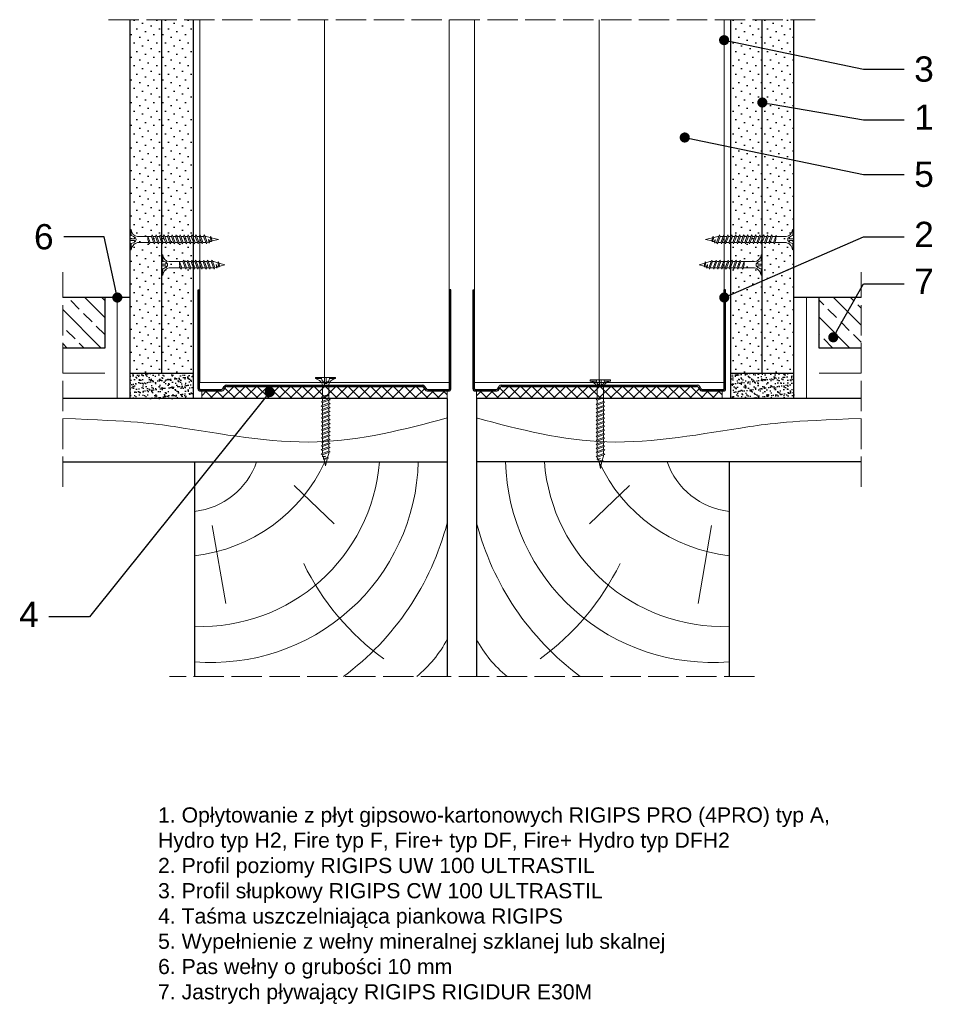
# Model space of a CAD drawing. Header units: millimetres. Extents: x 1481 to 3044, y 214 to 603.
# Tile 2 of 2: x 2683 to 3044, y 214 to 603. Entities that reach past the tile are written whole.
import ezdxf
from ezdxf import colors
from ezdxf.entities.mleader import LeaderData, LeaderLine
from ezdxf.math import Vec2, Vec3

# ---------------------------------------------------------------- set-up
doc = ezdxf.new("R2010")
doc.units = ezdxf.units.MM
doc.linetypes.add('ACAD_ISO02W100', pattern=[15, 12, -3])
for name, color, linetype, lineweight in [('_ISOVER WELNA', 7, 'BATTING', 9), ('_RIGIPS AKCESORIA', 7, 'Continuous', 18), ('_RIGIPS G-K', 7, 'Continuous', 25), ('_RIGIPS PROFIL', 7, 'Continuous', 18), ('KRESKOWANIE', 7, 'Continuous', 9), ('OPISY', 7, 'Continuous', 9), ('PRZERYWANA', 7, 'ACAD_ISO02W100', 9)]:
    doc.layers.add(name, color=color, linetype=linetype, lineweight=lineweight)
doc.styles.get("Standard").update_dxf_attribs({"font": 'arial.ttf'})
doc.linetypes.add('BATTING', pattern='A,0.00254,-2.54,[134,ltypeshp.shx,S=2.54,R=0,X=-2.54,Y=0],-5.08,[134,ltypeshp.shx,S=2.54,R=180,X=2.54,Y=0],-2.54', length=10.16254)

# ---------------------------------------------------------------- blocks, each defined once
blk = doc.blocks.new('UW 100 ULTRASTIL')
h = blk.add_hatch()
h.set_pattern_fill('ANSI31', color=256, scale=0.5, style=0)
h.paths.add_polyline_path([(166.82, 2.35), (89.14, 2.35, 0.286951), (88.24, 1.79), (87.91, 1.11, -0.286951), (87.01, 0.55), (78.78, 0.55, -0.414214), (78.53, 0.8), (78.53, 40), (77.98, 40), (77.98, 0.8, 0.414214), (78.78, 0), (87.35, 0, 0.286951), (88.25, 0.56), (88.58, 1.24, -0.286951), (89.48, 1.8), (166.48, 1.8, -0.286951), (167.38, 1.24), (167.71, 0.56, 0.286951), (168.61, 0), (177.18, 0, 0.414214), (177.98, 0.8), (177.98, 40), (177.43, 40), (177.43, 0.8, -0.414214), (177.18, 0.55), (168.95, 0.55, -0.286951), (168.05, 1.11), (167.72, 1.79, 0.286951)])
for p, q in [((77.98, 0.8), (77.98, 40)), ((77.98, 40), (78.53, 40)), ((78.53, 0.8), (78.53, 40)), ((177.43, 0.8), (177.43, 40)), ((177.98, 40), (177.43, 40)), ((177.98, 0.8), (177.98, 40)), ((78.78, 0.55), (87.01, 0.55)), ((78.78, 0), (87.35, 0)), ((87.91, 1.11), (88.24, 1.79)), ((88.25, 0.56), (88.58, 1.24)), ((89.14, 2.35), (166.82, 2.35)), ((89.48, 1.8), (166.48, 1.8)), ((167.71, 0.56), (167.38, 1.24)), ((168.05, 1.11), (167.72, 1.79)), ((168.61, 0), (177.18, 0)), ((168.95, 0.55), (177.18, 0.55))]:
    blk.add_line(p, q)
for centre, radius, start, end in [((78.78, 0.8), 0.8, 180, 270), ((78.78, 0.8), 0.25, 180, 270), ((87.01, 1.55), 1, 270, 334.0435), ((87.35, 1), 1, 270, 334.0435), ((89.14, 1.35), 1, 90, 154.0435), ((89.48, 0.8), 1, 90, 154.0435), ((166.48, 0.8), 1, 25.9565, 90), ((166.82, 1.35), 1, 25.9565, 90), ((168.61, 1), 1, 205.9565, 270), ((168.95, 1.55), 1, 205.9565, 270), ((177.18, 0.8), 0.8, 270, 0), ((177.18, 0.8), 0.25, 270, 0)]:
    blk.add_arc(centre, radius, start, end)
blk = doc.blocks.new('TN 25')
at = {"layer": '_RIGIPS AKCESORIA'}
for p, q in [((0, -0.84), (0, 7.16)), ((0, 7.16), (0.46, 7.16)), ((0.46, 4.78), (0, 4.78)), ((0.46, 7.16), (0.46, 4.78)), ((1.77, 3.5), (1.77, 4.2)), ((3.02, 4.46), (8.47, 4.46)), ((7.12, 4.46), (7.12, 3.18)), ((8.03, 2.01), (7.12, 4.46)), ((8.47, 4.46), (8.79, 5)), ((9.61, 1.51), (8.47, 4.46)), ((8.79, 5), (9.93, 2.01)), ((9, 4.46), (10.1, 4.46)), ((10.1, 4.46), (10.41, 5)), ((11.23, 1.51), (10.1, 4.46)), ((10.41, 5), (11.56, 2.01)), ((10.62, 4.46), (11.67, 4.46)), ((11.67, 4.46), (11.99, 5)), ((12.81, 1.51), (11.67, 4.46)), ((11.99, 5), (13.14, 2.01)), ((12.2, 4.46), (13.21, 4.46)), ((13.21, 4.46), (13.52, 5)), ((14.34, 1.51), (13.21, 4.46)), ((13.52, 5), (14.67, 2.01)), ((13.73, 4.46), (14.8, 4.46)), ((14.8, 4.46), (15.12, 5)), ((15.94, 1.51), (14.8, 4.46)), ((15.12, 5), (16.26, 2.01)), ((15.33, 4.46), (16.42, 4.46)), ((16.42, 4.46), (16.73, 5)), ((17.55, 1.51), (16.42, 4.46)), ((16.73, 5), (17.88, 2.01)), ((16.94, 4.46), (17.99, 4.46)), ((17.99, 4.46), (18.31, 5)), ((19.13, 1.51), (17.99, 4.46)), ((18.31, 5), (19.45, 2.01)), ((18.52, 4.46), (19.68, 4.46)), ((19.68, 4.46), (20, 5)), ((20.82, 1.51), (19.68, 4.46)), ((20, 5), (21.14, 2.01)), ((20.21, 4.46), (20.7, 4.46)), ((20.7, 4.46), (22.28, 3.98)), ((22.28, 3.98), (22.56, 4.37)), ((22.7, 2.36), (22.28, 3.98)), ((22.56, 4.37), (23.03, 2.71)), ((0, 3.5), (1.77, 3.5)), ((0, 2.83), (1.77, 2.83)), ((0.46, 1.64), (0, 1.64)), ((0.46, -0.84), (0.46, 1.64)), ((1.77, 2.83), (1.77, 2.18)), ((7.49, 2.01), (3.55, 2.01)), ((7.12, 3.18), (7.65, 1.53)), ((7.65, 1.53), (8.03, 2.01)), ((9.41, 2.01), (8.03, 2.01)), ((9.93, 2.01), (9.61, 1.51)), ((11.04, 2.01), (9.93, 2.01)), ((11.56, 2.01), (11.23, 1.51)), ((12.61, 2.01), (11.56, 2.01)), ((13.14, 2.01), (12.81, 1.51)), ((14.15, 2.01), (13.14, 2.01)), ((14.67, 2.01), (14.34, 1.51)), ((15.74, 2.01), (14.67, 2.01)), ((16.26, 2.01), (15.94, 1.51)), ((17.36, 2.01), (16.26, 2.01)), ((17.88, 2.01), (17.55, 1.51)), ((18.93, 2.01), (17.88, 2.01)), ((19.45, 2.01), (19.13, 1.51)), ((19.45, 2.01), (20.62, 2.01)), ((21.14, 2.01), (20.82, 1.51)), ((21.14, 2.01), (21.81, 2.12)), ((21.85, 1.83), (21.67, 3.28)), ((21.67, 3.28), (22.14, 2.4)), ((22.14, 2.4), (21.85, 1.83)), ((22.7, 2.36), (22.14, 2.4)), ((23.03, 2.71), (22.7, 2.36)), ((22.71, 3.85), (25, 3.24)), ((25, 3.24), (23.03, 2.71)), ((0, -0.84), (0.46, -0.84))]:
    blk.add_line(p, q, dxfattribs=at)
for centre, major_axis, ratio, start_param, end_param in [((3.09, 7.67), (0.17, 3.2), 0.826134, 1.773653, 3.180586), ((-0.04, 0.9), (0, 3.93), 0.848176, -0.720942, -0.151112), ((3.37, -1.57), (0.28, 3.57), 0.832181, 0.035984, 1.430787), ((-2.73, 15.91), (0, 14.76), 0.848176, 3.399396, 3.475072), ((0.59, 4.62), (0, 2.81), 0.848176, 3.475072, 3.862535), ((1.66, 3.18), (0, 0.895), 0.848176, -1.552777, -0.720942), ((1.66, 3.18), (0, 0.895), 0.848176, 3.862535, 4.730408)]:
    blk.add_ellipse(centre, major_axis=major_axis, ratio=ratio, start_param=start_param, end_param=end_param, dxfattribs=at)
blk = doc.blocks.new('TN 35')
at = {"layer": '_RIGIPS AKCESORIA'}
for p, q in [((0, -0.84), (0, 7.16)), ((0, 7.16), (0.46, 7.16)), ((0.46, 4.78), (0, 4.78)), ((0.46, 7.16), (0.46, 4.78)), ((1.77, 3.5), (1.77, 4.2)), ((3.02, 4.46), (8.47, 4.46)), ((7.12, 4.46), (7.12, 3.18)), ((8.03, 2.01), (7.12, 4.46)), ((8.47, 4.46), (8.79, 5)), ((9.61, 1.51), (8.47, 4.46)), ((8.79, 5), (9.93, 2.01)), ((9, 4.46), (10.1, 4.46)), ((10.1, 4.46), (10.41, 5)), ((11.23, 1.51), (10.1, 4.46)), ((10.41, 5), (11.56, 2.01)), ((10.62, 4.46), (11.67, 4.46)), ((11.67, 4.46), (11.99, 5)), ((12.81, 1.51), (11.67, 4.46)), ((11.99, 5), (13.14, 2.01)), ((12.2, 4.46), (13.21, 4.46)), ((13.21, 4.46), (13.52, 5)), ((14.34, 1.51), (13.21, 4.46)), ((13.52, 5), (14.67, 2.01)), ((13.73, 4.46), (14.8, 4.46)), ((14.8, 4.46), (15.12, 5)), ((15.94, 1.51), (14.8, 4.46)), ((15.12, 5), (16.26, 2.01)), ((15.33, 4.46), (16.42, 4.46)), ((16.42, 4.46), (16.73, 5)), ((17.55, 1.51), (16.42, 4.46)), ((16.73, 5), (17.88, 2.01)), ((16.94, 4.46), (17.99, 4.46)), ((17.99, 4.46), (18.31, 5)), ((19.13, 1.51), (17.99, 4.46)), ((18.31, 5), (19.45, 2.01)), ((18.52, 4.46), (19.57, 4.46)), ((19.57, 4.46), (19.88, 5)), ((20.7, 1.51), (19.57, 4.46)), ((19.88, 5), (21.03, 2.01)), ((20.09, 4.46), (21.14, 4.46)), ((21.14, 4.46), (21.46, 5)), ((22.28, 1.51), (21.14, 4.46)), ((21.46, 5), (22.6, 2.01)), ((21.67, 4.46), (22.72, 4.46)), ((22.72, 4.46), (23.03, 5)), ((23.85, 1.51), (22.72, 4.46)), ((23.03, 5), (24.18, 2.01)), ((23.24, 4.46), (24.29, 4.46)), ((24.29, 4.46), (24.61, 5)), ((25.43, 1.51), (24.29, 4.46)), ((24.61, 5), (25.75, 2.01)), ((24.81, 4.46), (25.87, 4.46)), ((25.87, 4.46), (26.18, 5)), ((27, 1.51), (25.87, 4.46)), ((26.18, 5), (27.33, 2.01)), ((26.39, 4.46), (27.44, 4.46)), ((27.44, 4.46), (27.76, 5)), ((28.58, 1.51), (27.44, 4.46)), ((27.76, 5), (28.9, 2.01)), ((27.96, 4.46), (29.13, 4.46)), ((29.13, 4.46), (29.45, 5)), ((30.27, 1.51), (29.13, 4.46)), ((29.45, 5), (30.59, 2.01)), ((29.65, 4.46), (30.15, 4.46)), ((30.15, 4.46), (31.73, 3.98)), ((31.73, 3.98), (32.01, 4.37)), ((32.15, 2.36), (31.73, 3.98)), ((32.01, 4.37), (32.48, 2.71)), ((0, 3.5), (1.77, 3.5)), ((0, 2.83), (1.77, 2.83)), ((0.46, 1.64), (0, 1.64)), ((0.46, -0.84), (0.46, 1.64)), ((1.77, 2.83), (1.77, 2.18)), ((7.49, 2.01), (3.55, 2.01)), ((7.12, 3.18), (7.65, 1.53)), ((7.65, 1.53), (8.03, 2.01)), ((9.41, 2.01), (8.03, 2.01)), ((9.93, 2.01), (9.61, 1.51)), ((11.04, 2.01), (9.93, 2.01)), ((11.56, 2.01), (11.23, 1.51)), ((12.61, 2.01), (11.56, 2.01)), ((13.14, 2.01), (12.81, 1.51)), ((14.15, 2.01), (13.14, 2.01)), ((14.67, 2.01), (14.34, 1.51)), ((15.74, 2.01), (14.67, 2.01)), ((16.26, 2.01), (15.94, 1.51)), ((17.36, 2.01), (16.26, 2.01)), ((17.88, 2.01), (17.55, 1.51)), ((18.93, 2.01), (17.84, 2.01)), ((19.45, 2.01), (19.13, 1.51)), ((20.51, 2.01), (19.41, 2.01)), ((21.03, 2.01), (20.7, 1.51)), ((22.08, 2.01), (20.99, 2.01)), ((22.6, 2.01), (22.28, 1.51)), ((23.66, 2.01), (22.56, 2.01)), ((24.18, 2.01), (23.85, 1.51)), ((25.23, 2.01), (24.14, 2.01)), ((25.75, 2.01), (25.43, 1.51)), ((26.81, 2.01), (25.71, 2.01)), ((27.33, 2.01), (27, 1.51)), ((28.38, 2.01), (27.33, 2.01)), ((28.9, 2.01), (28.58, 1.51)), ((28.9, 2.01), (30.07, 2.01)), ((30.59, 2.01), (30.27, 1.51)), ((30.59, 2.01), (31.26, 2.12)), ((31.3, 1.83), (31.12, 3.28)), ((31.12, 3.28), (31.59, 2.4)), ((31.59, 2.4), (31.3, 1.83)), ((32.15, 2.36), (31.59, 2.4)), ((32.48, 2.71), (32.15, 2.36)), ((32.16, 3.85), (35, 3.24)), ((35, 3.24), (32.48, 2.71)), ((0, -0.84), (0.46, -0.84))]:
    blk.add_line(p, q, dxfattribs=at)
for centre, major_axis, ratio, start_param, end_param in [((3.09, 7.67), (0.17, 3.2), 0.826134, 1.773653, 3.180586), ((-0.04, 0.9), (0, 3.93), 0.848176, -0.720942, -0.151112), ((3.37, -1.57), (0.28, 3.57), 0.832181, 0.035984, 1.430787), ((-2.73, 15.91), (0, 14.76), 0.848176, 3.399396, 3.475072), ((0.59, 4.62), (0, 2.81), 0.848176, 3.475072, 3.862535), ((1.66, 3.18), (0, 0.895), 0.848176, -1.552777, -0.720942), ((1.66, 3.18), (0, 0.895), 0.848176, 3.862535, 4.730408)]:
    blk.add_ellipse(centre, major_axis=major_axis, ratio=ratio, start_param=start_param, end_param=end_param, dxfattribs=at)
blk = doc.blocks.new('drew kres')
at = {"layer": 'KRESKOWANIE'}
for p, q in [((2017.14, 418.87), (2001.31, 403.8)), ((2049.56, 403.04), (2044.28, 372.15))]:
    blk.add_line(p, q, dxfattribs=at)
for centre, radius, start, end in [((2049.6, 430.44), 81.58, 181.4719, 274.904), ((2053.93, 433.85), 70.73, 184.4672, 272.1435), ((2063.95, 455.7), 64.99, 204.8961, 263.4825), ((2059.82, 437.89), 29.39, 198.9536, 263.6559), ((2063.5, 432.03), 110.49, 194.5935, 233.3849), ((1921.56, 433.01), 102.26, 306.0245, 333.8719), ((1998.29, 380.05), 47.17, 207.8359, 231.0916)]:
    blk.add_arc(centre, radius, start, end, dxfattribs=at)
blk = doc.blocks.new('_Dot')
at = {"color": 0, "linetype": 'ByBlock', "lineweight": -2}
blk.add_line((-0.5, 0), (-1, 0), dxfattribs=at)
at = {"color": 0, "linetype": 'ByBlock', "const_width": 0.5}
blk.add_lwpolyline([(-0.25, 0, 1), (0.25, 0, 1)], format="xyb", close=True, dxfattribs=at)

msp = doc.modelspace()

# ---------------------------------------------------------------- hatches: boundary and pattern name
at = {"layer": '_RIGIPS G-K'}
h = msp.add_hatch(dxfattribs=at)
h.set_pattern_fill('DOTS', color=256, scale=2, angle=45, style=0)
h.set_pattern_definition([(45, (1139.632, -980.7843), (-1.122532, 3.367596), [0, -3.175])])
h.paths.add_polyline_path([(2738.91, 603.34), (2726.41, 603.34), (2726.41, 463.34), (2738.91, 463.34)])
h = msp.add_hatch(dxfattribs=at)
h.set_pattern_fill('DOTS', color=256, scale=2, angle=45, style=0)
h.set_pattern_definition([(45, (1152.132, -980.7843), (-1.122532, 3.367596), [0, -3.175])])
h.paths.add_polyline_path([(2751.41, 603.34), (2738.91, 603.34), (2738.91, 463.34), (2751.41, 463.34)])
h = msp.add_hatch(dxfattribs=at)
h.set_pattern_fill('DOTS', color=256, scale=2, angle=45, style=0)
h.set_pattern_definition([(45, (1313.932, -980.7843), (-1.122532, 3.367596), [0, -3.175])])
h.paths.add_polyline_path([(2976.71, 603.34), (2964.21, 603.34), (2964.21, 463.34), (2976.71, 463.34)])
h = msp.add_hatch(dxfattribs=at)
h.set_pattern_fill('DOTS', color=256, scale=2, angle=45, style=0)
h.set_pattern_definition([(45, (1326.432, -980.7843), (-1.122532, 3.367596), [0, -3.175])])
h.paths.add_polyline_path([(2989.21, 603.34), (2976.71, 603.34), (2976.71, 463.34), (2989.21, 463.34)])
h = msp.add_hatch(dxfattribs=at)
h.set_pattern_fill('AR-SAND', color=256, scale=0.05, style=0)
h.set_pattern_definition([(37.5, (525.1319, -672.7234), (-0.0800016, 2.4470662), [0, -1.9304, 0, -2.159, 0, -2.06375]), (7.5, (525.132, -672.7234), (2.2476164, 3.5841255), [0, -1.0414, 0, -1.7399, 0, -0.66675]), (327.5, (523.5698, -672.7234), (3.9549619, 0.007186), [0, -0.635, 0, -2.286, 0, -2.9845]), (317.5, (523.5698, -672.7234), (3.8177823, 1.1146466), [0, -0.3175, 0, -1.4986, 0, -1.7145])])
h.paths.add_polyline_path([(2751.41, 463.34), (2726.41, 463.34), (2726.41, 453.34), (2751.41, 453.34)])
h = msp.add_hatch(dxfattribs=at)
h.set_pattern_fill('AR-SAND', color=256, scale=0.05, style=0)
h.set_pattern_definition([(37.5, (636.9319, -672.7234), (-0.0800016, 2.4470662), [0, -1.9304, 0, -2.159, 0, -2.06375]), (7.5, (636.932, -672.7234), (2.2476164, 3.5841255), [0, -1.0414, 0, -1.7399, 0, -0.66675]), (327.5, (635.3698, -672.7234), (3.9549619, 0.007186), [0, -0.635, 0, -2.286, 0, -2.9845]), (317.5, (635.3698, -672.7234), (3.8177823, 1.1146466), [0, -0.3175, 0, -1.4986, 0, -1.7145])])
h.paths.add_polyline_path([(2989.21, 463.34), (2964.21, 463.34), (2964.21, 453.34), (2989.21, 453.34)])
at = {"layer": 'KRESKOWANIE'}
h = msp.add_hatch(dxfattribs=at)
h.set_pattern_fill('ANSI33', color=256, scale=1.5, angle=90, style=0)
h.set_pattern_definition([(135, (1233.032, -940.784), (-6.735192, -6.735192), []), (135, (1233.032, -934.049), (-6.735192, -6.735192), [4.7625, -2.38125])])
h.paths.add_polyline_path([(2999.21, 493.34), (2999.21, 473.34), (3015.81, 473.34), (3015.81, 493.34)])
h.paths.add_polyline_path([(2716.41, 473.34), (2716.41, 493.34), (2699.81, 493.34), (2699.81, 473.34)])
h = msp.add_hatch(dxfattribs=at)
h.set_pattern_fill('ANSI37', color=256, angle=90, style=0)
h.set_pattern_definition([(135, (852.632, -980.7843), (-2.245064, -2.245064), []), (225, (852.632, -980.7843), (2.245064, -2.245064), [])])
h.paths.add_polyline_path([(2843.13, 456.91), (2842.8, 457.58, 0.286951), (2841.91, 458.14), (2764.91, 458.14, 0.286951), (2764.01, 457.58), (2763.68, 456.91, -0.286951), (2762.78, 456.34), (2754.81, 456.34), (2754.81, 453.34), (2852.01, 453.34), (2852.01, 456.34), (2844.03, 456.34, -0.286951)])
h = msp.add_hatch(dxfattribs=at)
h.set_pattern_fill('ANSI37', color=256, angle=90, style=0)
h.set_pattern_definition([(135, (961.432, -980.7843), (-2.245064, -2.245064), []), (225, (961.432, -980.7843), (2.245064, -2.245064), [])])
h.paths.add_polyline_path([(2951.93, 456.91), (2951.6, 457.58, 0.286951), (2950.71, 458.14), (2873.71, 458.14, 0.286951), (2872.81, 457.58), (2872.48, 456.91, -0.286951), (2871.58, 456.34), (2863.61, 456.34), (2863.61, 453.34), (2960.81, 453.34), (2960.81, 456.34), (2952.83, 456.34, -0.286951)])

# ---------------------------------------------------------------- linework, layer by layer
for p, q in [((2726.41, 493.34), (2699.81, 493.34)), ((2716.41, 493.34), (2716.41, 473.34)), ((3015.81, 493.34), (2989.21, 493.34)), ((2999.21, 473.34), (2999.21, 493.34)), ((2716.41, 473.34), (2699.81, 473.34)), ((3015.81, 473.34), (2999.21, 473.34)), ((2852.01, 453.34), (2699.81, 453.34)), ((2852.01, 453.34), (2852.01, 343.34)), ((3015.81, 453.34), (2863.61, 453.34)), ((2863.61, 453.34), (2863.61, 343.34)), ((2699.81, 428.34), (2852.01, 428.34)), ((2752.01, 428.34), (2752.01, 343.34)), ((3015.81, 428.34), (2863.61, 428.34)), ((2963.61, 428.34), (2963.61, 343.34))]:
    msp.add_line(p, q)
at = {"layer": '_ISOVER WELNA', "ltscale": 4.8}
for p, q in [((2803.41, 603.34), (2803.41, 458.69)), ((2912.21, 603.34), (2912.21, 458.69))]:
    msp.add_line(p, q, dxfattribs=at)
at = {"layer": '_ISOVER WELNA', "ltscale": 0.49}
for p, q in [((2721.41, 493.34), (2721.41, 453.34)), ((2994.21, 493.34), (2994.21, 453.34))]:
    msp.add_line(p, q, dxfattribs=at)
at = {"layer": '_ISOVER WELNA', "ltscale": 0.95}
for p, q in [((2699.81, 463.34), (2716.41, 463.34)), ((2999.21, 463.34), (3015.81, 463.34))]:
    msp.add_line(p, q, dxfattribs=at)
at = {"layer": '_RIGIPS G-K'}
for p, q in [((2726.41, 603.34), (2726.41, 453.34)), ((2738.91, 603.34), (2738.91, 463.34)), ((2751.41, 603.34), (2751.41, 453.34)), ((2964.21, 453.34), (2964.21, 603.34)), ((2976.71, 463.34), (2976.71, 603.34)), ((2989.21, 453.34), (2989.21, 603.34)), ((2726.41, 463.34), (2751.41, 463.34)), ((2964.21, 463.34), (2989.21, 463.34))]:
    msp.add_line(p, q, dxfattribs=at)
at = {"layer": '_RIGIPS PROFIL', "lineweight": 9}
for p, q in [((2754.01, 603.34), (2754.01, 459.69)), ((2852.81, 603.34), (2852.81, 459.69)), ((2862.81, 603.34), (2862.81, 459.69)), ((2961.61, 603.34), (2961.61, 459.69)), ((2852.81, 459.69), (2754.01, 459.69)), ((2961.61, 459.69), (2862.81, 459.69))]:
    msp.add_line(p, q, dxfattribs=at)
at = {"layer": 'KRESKOWANIE'}
for p, q in [((2754.81, 456.34), (2754.81, 453.34)), ((2852.01, 456.34), (2852.01, 453.34)), ((2863.61, 456.34), (2863.61, 453.34)), ((2960.81, 456.34), (2960.81, 453.34))]:
    msp.add_line(p, q, dxfattribs=at)
for points in [[(2852.01, 445.69), (2834.9, 441.01), (2799.22, 432.12), (2754.69, 440.99), (2727.84, 444.49), (2699.81, 445.46)], [(2863.61, 445.69), (2880.71, 441.01), (2916.39, 432.12), (2960.92, 440.99), (2987.77, 444.49), (3015.81, 445.46)]]:
    msp.add_open_spline(points, degree=3, knots=[6.686545, 6.686545, 6.686545, 6.686545, 59.146745, 116.016123, 140.325128, 140.325128, 140.325128, 140.325128], dxfattribs=at)
at = {"layer": 'PRZERYWANA'}
for p, q in [((2717.91, 603.34), (2997.71, 603.34)), ((2699.81, 418.34), (2699.81, 503.34)), ((3015.81, 418.34), (3015.81, 503.34)), ((3015.81, 418.34), (3015.81, 503.34)), ((2973.61, 343.34), (2742.01, 343.34))]:
    msp.add_line(p, q, dxfattribs=at)

# ---------------------------------------------------------------- block references
for p in [(2675.43, 456.34), (2784.23, 456.34)]:
    msp.add_blockref('UW 100 ULTRASTIL', p)
at = {"layer": '_RIGIPS AKCESORIA'}
for name, p in [('TN 35', (2726.41, 513.1)), ('TN 25', (2738.91, 503.1))]:
    msp.add_blockref(name, p, dxfattribs=at)
at = {"layer": '_RIGIPS AKCESORIA', "xscale": -1}
for name, p in [('TN 35', (2989.21, 513.1)), ('TN 25', (2976.71, 503.1))]:
    msp.add_blockref(name, p, dxfattribs=at)
at = {"layer": '_RIGIPS AKCESORIA', "rotation": 270}
for p in [(2800.64, 461.69), (2909.41, 460.69)]:
    msp.add_blockref('TN 35', p, dxfattribs=at)
at = {"layer": 'KRESKOWANIE', "xscale": -1}
msp.add_blockref('drew kres', (4808.58, 0), dxfattribs=at)
at = {"layer": 'KRESKOWANIE'}
msp.add_blockref('drew kres', (907.03, 0), dxfattribs=at)

# ---------------------------------------------------------------- texts
at = {"insert": (2737.54, 291.49), "char_height": 6, "width": 269.3327, "attachment_point": 1}
msp.add_mtext('1. Opłytowanie z płyt gipsowo-kartonowych RIGIPS PRO (4PRO) typ A, Hydro typ H2, Fire typ F, Fire+ typ DF, Fire+ Hydro typ DFH2\\P2. Profil poziomy RIGIPS UW 100 ULTRASTIL\\P3. Profil słupkowy RIGIPS CW 100 ULTRASTIL\\P4. Taśma uszczelniająca piankowa RIGIPS\\P5. Wypełnienie z wełny mineralnej szklanej lub skalnej\\P6. Pas wełny o grubości 10 mm\\P7. Jastrych pływający RIGIPS RIGIDUR E30M', dxfattribs=at)

# ---------------------------------------------------------------- leaders
at = {"layer": 'OPISY'}
ml = msp.add_multileader_mtext('Standard', dxfattribs=at)
ml.set_content('3', color=256)
ml.set_leader_properties()
ml.set_arrow_properties(name='DOT')
ml.build(insert=Vec2(0, 0))
ctx = ml.context
ctx.base_point, ctx.char_height, ctx.landing_gap_size, ctx.plane_origin = Vec3(3032.85, 583.71), 10, 4, Vec3(2840.26, 727.37)
notes = []
notes.append((ctx, [(0, (1, 1, 0), (3016.85, 583.71), (1, 0), 16, [(0, [(2961.61, 595.24)], 0, [])])]))
ctx.mtext.insert, ctx.mtext.flow_direction = Vec3(3036.85, 588.8), 5
ml = msp.add_multileader_mtext('Standard', dxfattribs=at)
ml.set_content('1', color=256)
ml.set_leader_properties()
ml.set_arrow_properties(name='DOT')
ml.build(insert=Vec2(0, 0))
ctx = ml.context
ctx.base_point, ctx.char_height, ctx.landing_gap_size, ctx.plane_origin = Vec3(3032.85, 563.76), 10, 4, Vec3(2840.26, 707.42)
notes.append((ctx, [(0, (1, 1, 0), (3016.85, 563.76), (1, 0), 16, [(0, [(2976.73, 570.56)], 0, [])])]))
ctx.mtext.insert, ctx.mtext.flow_direction = Vec3(3036.85, 569.76), 5
ml = msp.add_multileader_mtext('Standard', dxfattribs=at)
ml.set_content('5', color=256)
ml.set_leader_properties()
ml.set_arrow_properties(name='DOT')
ml.build(insert=Vec2(0, 0))
ctx = ml.context
ctx.base_point, ctx.char_height, ctx.landing_gap_size, ctx.plane_origin = Vec3(3032.85, 542.06), 10, 4, Vec3(2840.26, 685.72)
notes.append((ctx, [(0, (1, 1, 0), (3016.85, 542.06), (1, 0), 16, [(0, [(2946.03, 556.7)], 0, [])])]))
ctx.mtext.insert, ctx.mtext.flow_direction = Vec3(3036.85, 547.15), 5
ml = msp.add_multileader_mtext('Standard', dxfattribs=at)
ml.set_content('6', color=256)
ml.set_leader_properties()
ml.set_arrow_properties(name='DOT')
ml.build(insert=Vec2(0, 0))
ctx = ml.context
ctx.base_point, ctx.char_height, ctx.landing_gap_size, ctx.plane_origin = Vec3(2685.58, 517.33), 10, 4, Vec3(2892.77, 660.99)
ctx.text_align_type = 2
notes.append((ctx, [(0, (1, 1, 0), (2716.18, 517.33), (-1, 0), 16, [(0, [(2721.41, 493.34)], 0, [])])]))
ctx.mtext.insert, ctx.mtext.alignment, ctx.mtext.flow_direction = Vec3(2696.18, 522.42), 3, 5
ml = msp.add_multileader_mtext('Standard', dxfattribs=at)
ml.set_content('2', color=256)
ml.set_leader_properties()
ml.set_arrow_properties(name='DOT')
ml.build(insert=Vec2(0, 0))
ctx = ml.context
ctx.base_point, ctx.char_height, ctx.landing_gap_size, ctx.plane_origin = Vec3(3032.85, 517.33), 10, 4, Vec3(2840.26, 660.99)
notes.append((ctx, [(0, (1, 1, 0), (3016.85, 517.33), (1, 0), 16, [(0, [(2961.68, 493.35)], 0, [])])]))
ctx.mtext.insert, ctx.mtext.flow_direction = Vec3(3036.85, 523.33), 5
ml = msp.add_multileader_mtext('Standard', dxfattribs=at)
ml.set_content('7', color=256)
ml.set_leader_properties()
ml.set_arrow_properties(name='DOT')
ml.build(insert=Vec2(0, 0))
ctx = ml.context
ctx.base_point, ctx.char_height, ctx.landing_gap_size, ctx.plane_origin = Vec3(3032.85, 498.74), 10, 4, Vec3(2840.26, 642.4)
notes.append((ctx, [(0, (1, 1, 0), (3016.85, 498.74), (1, 0), 16, [(0, [(3004.81, 477.59)], 0, [])])]))
ctx.mtext.insert, ctx.mtext.flow_direction = Vec3(3036.85, 504.74), 5
ml = msp.add_multileader_mtext('Standard', dxfattribs=at)
ml.set_content('4', color=256)
ml.set_leader_properties()
ml.set_arrow_properties(name='DOT')
ml.build(insert=Vec2(0, 0))
ctx = ml.context
ctx.base_point, ctx.char_height, ctx.landing_gap_size, ctx.plane_origin = Vec3(2679.42, 366.93), 10, 4, Vec3(2886.93, 510.59)
ctx.text_align_type = 2
notes.append((ctx, [(0, (1, 1, 0), (2710.34, 366.93), (-1, 0), 16, [(0, [(2781.78, 455.95)], 0, [])])]))
ctx.mtext.insert, ctx.mtext.alignment, ctx.mtext.flow_direction = Vec3(2690.34, 372.93), 3, 5
for ctx, leaders in notes:
    for number, flags, end, landing, length, lines in leaders:
        leader = LeaderData()
        leader.index, (leader.has_last_leader_line, leader.has_dogleg_vector, leader.attachment_direction) = number, flags
        leader.last_leader_point, leader.dogleg_vector, leader.dogleg_length = Vec3(end), Vec3(landing), length
        for number, points, colour, breaks in lines:
            line = LeaderLine()
            line.index, line.vertices, line.color, line.breaks = number, Vec3.list(points), colors.encode_raw_color(colour), breaks
            leader.lines.append(line)
        ctx.leaders.append(leader)

doc.saveas('drawing.dxf')
